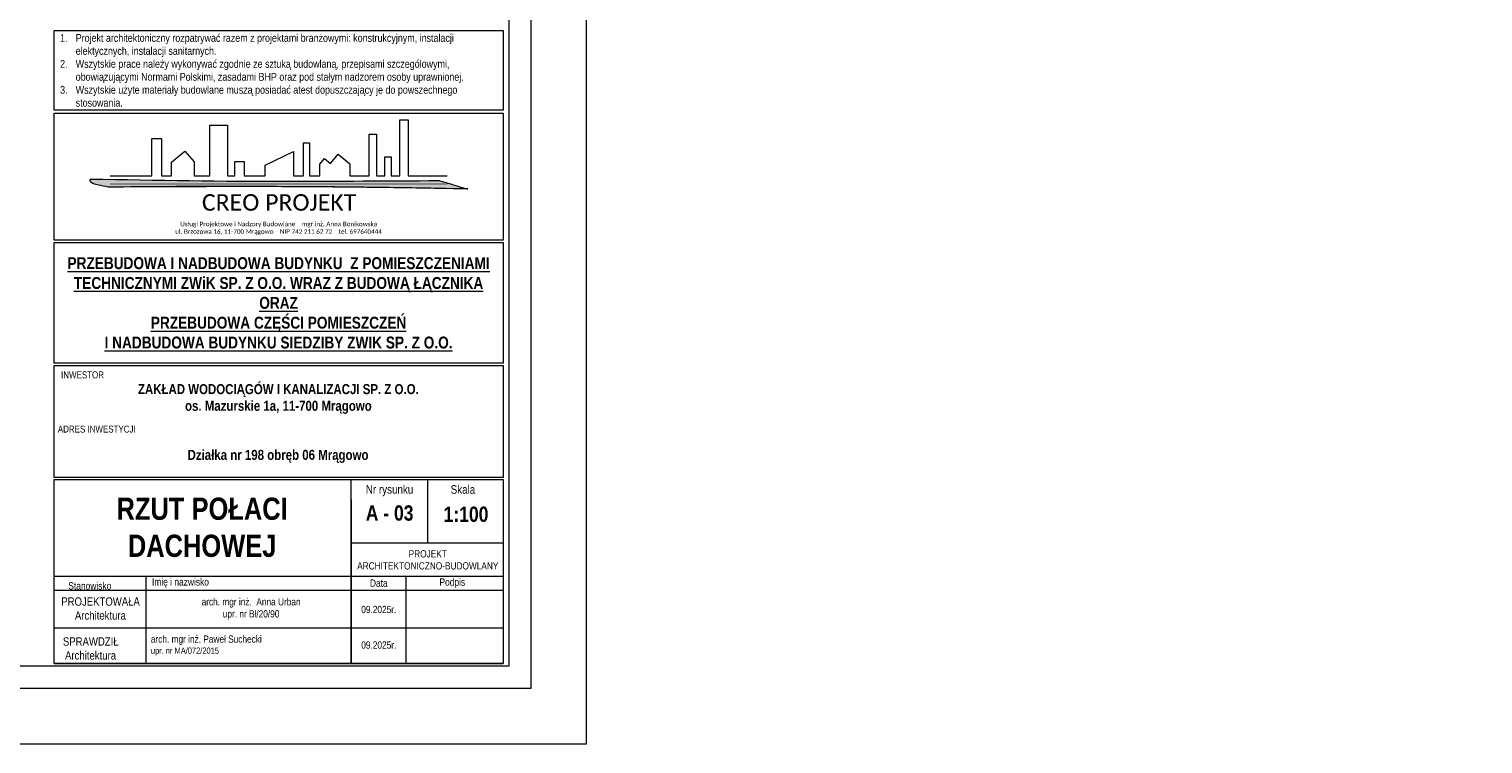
# Model space of a CAD drawing. Header units: millimetres. Extents: x 17147 to 52214, y -18116 to -4632.
# Tile 37 of 186: x 36113 to 38727, y -18116 to -16829. Entities that reach past the tile are written whole.
import ezdxf

# ---------------------------------------------------------------- set-up
doc = ezdxf.new("R2010")
doc.units = ezdxf.units.MM
doc.layers.add('elewacja C', color=253, linetype='Continuous', lineweight=0)
doc.layers.add('r-ramka', color=7, linetype='Continuous', lineweight=0, true_color=0x727169)
doc.styles.get("Standard").update_dxf_attribs({"font": 'ARIALN.TTF'})
doc.styles.add('wymiar', font='ARIALN.TTF')
doc.styles.add('wymiary', font='ARIALN.TTF')

# ---------------------------------------------------------------- blocks, each defined once
blk = doc.blocks.new('LOGO')
at = {"layer": 'elewacja C'}
h = blk.add_hatch(color=30, dxfattribs=at)
h.dxf.hatch_style = 1
edge = h.paths.add_edge_path()
edge.add_spline(control_points=[(11534.1, 18108), (11532.4, 18108), (11289.1, 18108), (10726.7, 18100.5), (10166.1, 18110.3), (9846.9, 18115.9)], knot_values=[0, 0, 0, 0, 5.133754, 729.732593, 1687.267838, 1687.267838, 1687.267838, 1687.267838], degree=3, periodic=0)
edge.add_spline(control_points=[(9846.9, 18115.9), (9846.1, 18113.8), (9840.3, 18098.6), (9889.5, 18084.9), (9916.9, 18079.7), (9932.8, 18076.7)], knot_values=[0, 0, 0, 0, 6.318514, 46.500226, 101.574566, 101.574566, 101.574566, 101.574566], degree=3, periodic=0)
edge.add_spline(control_points=[(9932.8, 18076.7), (10322, 18078.7), (10902.2, 18081.7), (11482.3, 18071.2), (11673.1, 18067.7)], knot_values=[0, 0, 0, 0, 1167.750225, 1740.44888, 1740.44888, 1740.44888, 1740.44888], degree=3, periodic=0)
edge.add_spline(control_points=[(11673.1, 18067.7), (11671.6, 18068.1), (11647.3, 18072.9), (11601.8, 18089.6), (11556.8, 18101.9), (11534.1, 18108)], knot_values=[0, 0, 0, 0, 4.823923, 74.316576, 144.781951, 144.781951, 144.781951, 144.781951], degree=3, periodic=0)
at = {"layer": 'elewacja C', "color": 7}
blk.add_lwpolyline([(9941.5, 18131.4), (10143.1, 18131.4), (10143.1, 18312.9), (10190.9, 18312.9), (10190.9, 18131.4), (10239.4, 18131.4), (10239.4, 18198.3), (10302.6, 18251), (10348.8, 18198.8), (10348.8, 18131.4), (10424.9, 18131.4), (10424.9, 18376.1), (10509.3, 18376.1), (10509.3, 18131.4), (10545.8, 18131.4), (10545.8, 18200.4), (10590.6, 18200.4), (10590.6, 18131.4), (10691.4, 18131.4), (10691.4, 18183.5), (10828.6, 18248.8), (10828.6, 18131.4), (10877.8, 18131.4), (10877.8, 18290.5), (10905.9, 18290.5), (10905.9, 18131.4), (10957, 18131.4), (10957, 18188.2), (10978.7, 18215.2), (11007.9, 18191.3), (11045.2, 18236), (11102.5, 18189.8), (11102.5, 18131.4), (11195, 18131.4), (11195, 18333.8), (11231.7, 18333.8), (11231.7, 18131.4), (11270.7, 18131.4), (11270.7, 18222.8), (11301.7, 18222.8), (11301.7, 18131.4), (11344.5, 18131.4), (11344.5, 18403.2), (11383.5, 18403.2), (11383.5, 18131.4), (11573.1, 18131.4)], dxfattribs=at)
at = {"layer": 'elewacja C', "color": 250, "const_width": 4}
blk.add_lwpolyline([(9941.5, 18091.9), (11574.1, 18091.9)], dxfattribs=at)
at = {"layer": 'elewacja C', "color": 30}
blk.add_arc((10503.6, -40448.4), 58527.8, 88.854996, 90.558825, dxfattribs=at)
for points in [[(9932.8, 18076.7), (9878.9, 18088.3), (9845.1, 18109.9), (9846.9, 18115.9)], [(9846.9, 18115.9), (10804.4, 18104.8), (11529, 18108), (11534.1, 18108)], [(11534.1, 18108), (11601.8, 18088.5), (11668.4, 18068.7), (11673.1, 18067.7)], [(11673.1, 18067.7), (11100.5, 18076.7), (9932.8, 18076.7)]]:
    blk.add_spline(points, degree=3, dxfattribs=at)
at = {"layer": 'elewacja C', "color": 7, "insert": (9846.9, 18042.5), "char_height": 20, "attachment_point": 1}
blk.add_mtext_dynamic_manual_height_columns('\\pi539.21;{\\fCalibri|b0|i0|c0|p34;\\H4x;CREO PROJEKT\\H1.25x;\\P\\pi434.09;\\H0.22x;Usługi Projektowe i Nadzory Budowlane    mgr inż. Anna Bonikowska\\P\\pi409.92;ul. Brzozowa 16, 11-700 Mrągowo    NIP 742 211 62 72    tel. 69764044\\fArial|b0|i0|c238|p34;4}', width=1826.244, gutter_width=12.5, heights=[0], dxfattribs=at)

msp = doc.modelspace()

# ---------------------------------------------------------------- linework, layer by layer
at = {"layer": 'r-ramka'}
for p, q in [((36692.1, -17970.7), (36692.1, -17640)), ((36692.1, -17970.7), (36692.1, -17640)), ((36829.6, -17753.5), (36829.6, -17640)), ((36692.1, -17675.8), (36692.1, -17970.7)), ((36692.1, -17753.5), (36965.1, -17753.5)), ((36157.6, -17814), (36965.1, -17814)), ((36323.3, -17970.7), (36323.3, -17814)), ((36323.3, -17970.7), (36323.3, -17814)), ((36692.1, -17814), (36692.1, -17970.7)), ((36790.9, -17970.7), (36790.9, -17814)), ((36790.9, -17970.7), (36790.9, -17814)), ((36157.6, -17838.7), (36965.1, -17838.7)), ((36157.6, -17838.7), (36965.1, -17838.7)), ((36157.6, -17838.7), (36965.1, -17838.7)), ((36157.6, -17906.7), (36965.1, -17906.7)), ((36157.6, -17906.7), (36965.1, -17906.7)), ((36157.6, -17906.7), (36965.1, -17906.7)), ((36157.6, -17906.7), (36965.1, -17906.7)), ((36157.6, -17970.7), (36965.1, -17970.7)), ((36157.6, -17970.7), (36965.1, -17970.7)), ((36157.6, -17970.7), (36965.1, -17970.7)), ((36157.6, -17970.7), (36965.1, -17970.7))]:
    msp.add_line(p, q, dxfattribs=at)
msp.add_lwpolyline([(37115.1, -13915.7), (31175.1, -13915.7), (31175.1, -18115.7), (37115.1, -18115.7), (37115.1, -13915.7)], dxfattribs=at)
for points in [[(37015.1, -14015.7), (37015.1, -18015.7), (31413.9, -18015.7), (31413.9, -14015.7)], [(36975.1, -14055.7), (36975.1, -17975.7), (31453.9, -17975.7), (31453.9, -14055.7)], [(36157.6, -16831.6), (36965.1, -16831.6), (36965.1, -16975.2), (36157.6, -16975.2)], [(36157.6, -16980.2), (36965.1, -16980.2), (36965.1, -17209.3), (36157.6, -17209.3)], [(36157.6, -17213.3), (36965.1, -17213.3), (36965.1, -17430.7), (36157.6, -17430.7)], [(36157.6, -17434.7), (36965.1, -17434.7), (36965.1, -17636), (36157.6, -17636)], [(36157.6, -17640), (36965.1, -17640), (36965.1, -17970.7), (36157.6, -17970.7)]]:
    msp.add_lwpolyline(points, close=True, dxfattribs=at)

# ---------------------------------------------------------------- block references
at = {"layer": 'r-ramka', "color": 30, "xscale": 0.3716075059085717, "yscale": 0.3716075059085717, "zscale": 0.3716075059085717}
msp.add_blockref('LOGO', (32563.9, -23831), dxfattribs=at)

# ---------------------------------------------------------------- texts
at = {"layer": 'r-ramka'}
for s, insert, char_height, width, attachment_point, style in [('{\\fArial Narrow|b1|i0|c238|p34;\\H0.8x;\\LUWAGI\\P\\pi-50,l50,t50;\\fArial Narrow|b0|i0|c238|p34;\\l1.^IPokrycie dachu dachówka płyta warstwowa dachowa \\P\\pi0,l0;^Ikolor: ciemno szary }\\P\\pi-50,l50;{\\H0.8x;2.^IWykończenie attyki -blacha stalowa grubości 55, łączona na rąbek, malowana w kolorze ciemno szarym \\fArial Narrow|b0|i1|c238|p34;\\P\\fArial Narrow|b0|i0|c238|p34;3.^IKąt nachylenia połaci dachowej 10°/3 °\\P4.^IRynny Ø150 i Ø120 z blachy stalowej powlekanej w kolorze pokrycia  dachowego \\P5.^IRury spustowe Ø120 i Ø100 z blachy stalowej powlekanej w kolorze ciemno szarym, mocowane do ściany co 100cm\\P6.^IStyki dachu z kominem, ścianką attyki, , ścianą sąsiedniego budynku uszczelnione  fartuchem z blachy stalowej powlekanej w kolorze pokrycia dachowego, wykonać zgodnie z rozwiązaniami systemowymi producenta pokrycia dachowego.\\P7.^IPrzejścia przewodów instalacyjnych, kominków wentylacyjnych, wywiewek pionów kanalizacyjnych wykonać zgodnie z z rozwiązaniami systemowymi producenta pokrycia dachowego.}', (36181.1, -15482.7), 25, 784.063, 1, 'wymiary'), ('  arch. mgr inż.  Anna Urban\\P  upr. nr Bł/20/90', (36507.7, -17872.7), 13, 368.804, 5, 'wymiar'), ('  arch. mgr inż. Paweł Suchecki\\P\\pt182;  {\\H0.86667x;upr. nr MA/072/2015}', (36323.3, -17938.7), 13, 368.804, 4, 'wymiar')]:
    msp.add_mtext(s, dxfattribs=dict(at, insert=insert, char_height=char_height, width=width, attachment_point=attachment_point, style=style))
for s, width, gutter_width, heights, insert, char_height, attachment_point in [('\\pi-28,l28,t28,42;1.^IProjekt architektoniczny rozpatrywać razem z projektami branżowymi: konstrukcyjnym, instalacji \\P\\pi0,t42;elektycznych, instalacji sanitarnych.\\P\\pi-28,t28,42;2.^IWszytskie prace należy wykonywać zgodnie ze sztuką budowlaną, przepisami szczególowymi, \\P\\pi0,t42;obowiązującymi Normami Polskimi, zasadami BHP oraz pod stałym nadzorem osoby uprawnionej.\\P\\pi-28,t28,42;3.^IWszytskie użyte materiały budowlane muszą posiadać atest dopuszczający je do powszechnego \\P\\pi0,t42;stosowania.', 796.702, 12.5, [0], (36168.4, -16838.1), 14, 1), ('{\\fArial Narrow|b1|i0|c238|p34;\\H1.4286x;\\LPRZEBUDOWA I NADBUDOWA BUDYNKU  Z POMIESZCZENIAMI TECHNICZNYMI ZWiK SP. Z O.O. WRAZ Z BUDOWĄ ŁĄCZNIKA\\PORAZ\\PPRZEBUDOWA CZĘŚCI POMIESZCZEŃ\\PI NADBUDOWA BUDYNKU SIEDZIBY ZWIK SP. Z O.O.}', 808.87, 1145, [688], (36561.3, -17322), 15, 5), ('INWESTOR', 203.028, 12.5, [0], (36170.1, -17445.2), 12.5, 1), ('ADRES INWESTYCJI', 203.028, 12.5, [0], (36164.3, -17542.8), 12.5, 1)]:
    msp.add_mtext_dynamic_manual_height_columns(s, width=width, gutter_width=gutter_width, heights=heights, dxfattribs=dict(at, insert=insert, char_height=char_height, attachment_point=attachment_point))
for s, insert, char_height, width, attachment_point in [('\\pt133.95;{\\fArial Narrow|b1|i0|c238|p34;ZAKŁAD WODOCIĄGÓW I KANALIZACJI SP. Z O.O.\\Pos. Mazurskie 1a, 11-700 Mrągowo}', (36560.9, -17494.9), 18, 811.434, 5), ('{\\fArial Narrow|b1|i0|c238|p34;Działka nr 198 obręb 06 Mrągowo}', (36560.3, -17598.2), 18, 811.434, 5), ('Nr rysunku', (36760.9, -17659.9), 15.4, 137.5, 5), ('Skala', (36870.8, -17650), 15.4, 66.565, 1), ('{\\fArial Narrow|b1|i0|c238|p34;\\H1.3333x;RZUT POŁACI DACHOWEJ}', (36423.8, -17726), 30, 536.569, 5), ('{\\fArial Narrow|b1|i0|c238|p34;A - 03}', (36761, -17700.3), 27.5, 137.755, 5), ('{\\fArial Narrow|b1|i0|c238|p34;1:100}', (36898.4, -17702.5), 27.5, 137.5, 5), ('PROJEKT ARCHITEKTONICZNO-BUDOWLANY', (36829.6, -17784.5), 13, 274.999, 5), ('Stanowisko', (36221.8, -17831.3), 13.2, 167.765, 5), ('{\\fArial|b0|i0|c238|p34;  }Imię i nazwisko', (36323.3, -17826), 13.2, 161.994, 4), ('Data', (36741.5, -17826.4), 13.2, 98.775, 5), ('Podpis', (36873.7, -17826.4), 13.2, 186.844, 5), ('\\pi12.866;PROJEKTOWAŁA\\P\\pi37.417;Architektura', (36157.6, -17872.1), 15, 165.765, 4), ('09.2025r.', (36741.5, -17873.8), 13, 98.775, 5), ('\\pi33.473;SPRAWDZIŁ\\P\\pi37.417;Architektura', (36139.9, -17944), 15, 165.765, 4), ('09.2025r.', (36741.5, -17937.8), 13, 98.775, 5)]:
    msp.add_mtext(s, dxfattribs=dict(at, insert=insert, char_height=char_height, width=width, attachment_point=attachment_point))

doc.saveas('drawing.dxf')
